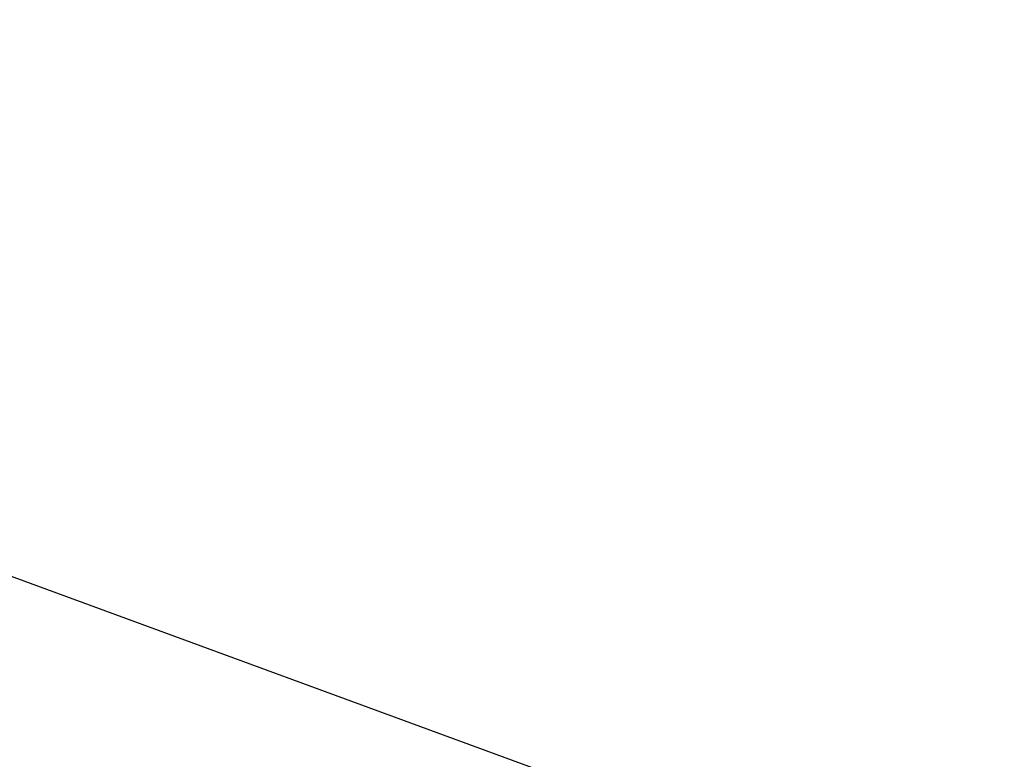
# Model space of a CAD drawing. Header units: metres. Extents: x -50 to 50, y -86 to 50.
# Tile 117 of 252: x 10.0663 to 10.0895, y -75.8986 to -75.8812. Entities that reach past the tile are written whole.
import ezdxf

# ---------------------------------------------------------------- set-up
doc = ezdxf.new("R2010")
doc.units = ezdxf.units.M
doc.layers.add('solid_MONTA1__SW0001', color=7, linetype='CONTINUOUS')

msp = doc.modelspace()

# ---------------------------------------------------------------- linework, layer by layer
at = {"layer": 'solid_MONTA1__SW0001'}
for points in [[(10.05542, -75.890388, 184.178024), (11.010914, -24.735353, 183.803131), (10.055696, -75.877831, 184.177933)], [(10.052781, -82.807983, 189.896255), (10.082159, -82.784012, 189.89505), (6.302178, -63.681835, 190.151154)], [(10.067705, -75.337036, 184.174088), (10.068029, -75.322487, 184.173996), (10.54824, -76.071144, 184.260925)], [(10.068029, -75.322487, 184.173996), (10.564219, -75.332436, 184.255646), (10.54824, -76.071144, 184.260925)], [(10.067382, -75.35154, 184.174194), (10.067705, -75.337036, 184.174088), (10.54824, -76.071144, 184.260925)], [(10.06706, -75.365982, 184.174301), (10.067382, -75.35154, 184.174194), (10.54824, -76.071144, 184.260925)], [(10.066739, -75.380379, 184.174408), (10.06706, -75.365982, 184.174301), (10.54824, -76.071144, 184.260925)], [(10.06642, -75.394714, 184.1745), (10.066739, -75.380379, 184.174408), (10.54824, -76.071144, 184.260925)], [(10.055144, -75.902901, 184.178116), (10.05542, -75.890388, 184.178024), (10.54824, -76.071144, 184.260925)]]:
    msp.add_3dface(points, dxfattribs=at)

doc.saveas('drawing.dxf')
